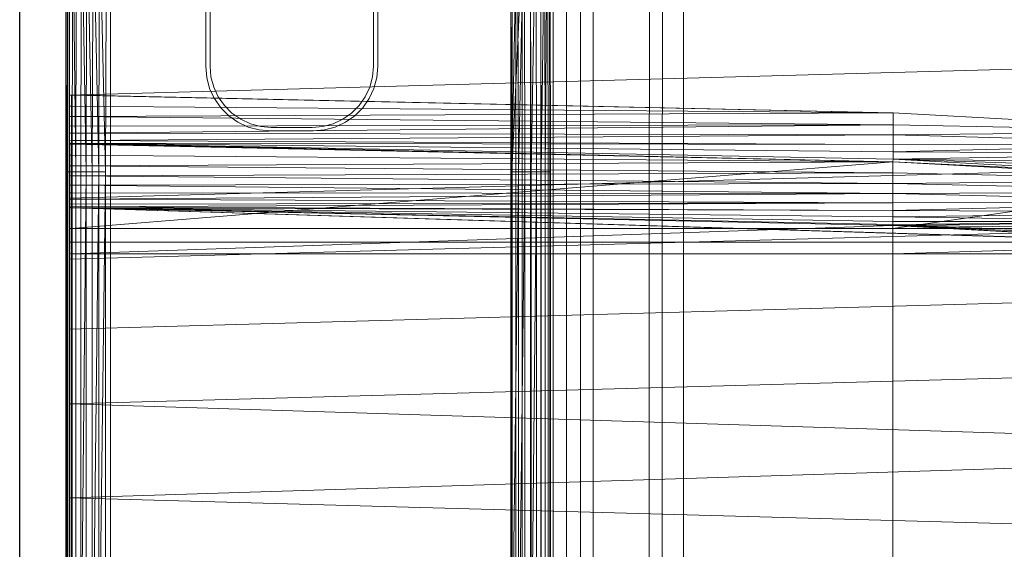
# Model space of a CAD drawing. Header units: metres. Extents: x 397.7 to 427.5, y 12.7 to 28.4.
# Tile 85 of 139: x 407.537 to 407.872, y 27.198 to 27.378. Entities that reach past the tile are written whole.
import ezdxf

# ---------------------------------------------------------------- set-up
doc = ezdxf.new("R2010")
doc.units = ezdxf.units.M
for name, color, linetype, lineweight in [('A-DETL-____-MBND', 7, 'Continuous', 18), ('A-WALL-____-MCUT', 7, 'Continuous', 25), ('A-WALL-____-OTLN', 7, 'Continuous', 25)]:
    doc.layers.add(name, color=color, linetype=linetype, lineweight=lineweight)

# ---------------------------------------------------------------- blocks, each defined once
blk = doc.blocks.new('Family - Evans P2-152743-05_CLI_AIGUA_P2')
at = {"layer": 'A-WALL-____-MCUT', "color": 253, "true_color": 0xaaaaaa}
blk.add_line((1.72, 0.09), (0, 0.09), dxfattribs=at)
at = {"layer": 'A-WALL-____-OTLN', "color": 253, "true_color": 0xaaaaaa}
blk.add_line((1.72, 0.09), (0, 0.09), dxfattribs=at)
blk = doc.blocks.new('Family - Inodor P2-153136-05_CLI_AIGUA_P2')
at = {"layer": 'A-DETL-____-MBND', "color": 253, "true_color": 0xaaaaaa}
for p, q in [((0.04914, 0.40281), (0.04914, 0.33079)), ((0.10482, 0.33079), (0.10482, 0.40281)), ((0.04768, 0.38917), (0.04768, 0.33073)), ((0.04914, 0.33079), (0.04914, 0.39144)), ((0.10482, 0.39149), (0.10482, 0.33079)), ((0.15386, 0.38923), (0.15191, 0.29485)), ((0.15191, 0.29485), (0.15386, 0.38923)), ((0.15419, 0.29485), (0.15386, 0.38923)), ((0.15419, 0.29485), (0.15386, 0.38923)), ((0.00036, 0.29485), (0.00056, 0.38826)), ((0.00036, 0.29485), (0.00056, 0.38826)), ((0.00056, 0.01465), (0.00056, 0.38826)), ((0.00056, 0.01465), (0.00056, 0.38826)), ((0.00076, 0.38826), (0.00056, 0.29485)), ((0.00076, 0.38826), (0.00056, 0.29485)), ((0.00056, 0.29485), (0.00056, 0.38826)), ((0.00056, 0.29485), (0.00056, 0.38826)), ((0.00076, 0.38826), (0.00056, 0.29485)), ((0.00136, 0.38826), (0.00116, 0.29485)), ((0.00136, 0.38826), (0.00116, 0.29485)), ((0.00136, 0.38826), (0.00116, 0.29485)), ((0.00233, 0.38826), (0.00213, 0.29485)), ((0.00233, 0.38826), (0.00213, 0.29485)), ((0.00213, 0.29485), (0.00233, 0.38826)), ((0.00345, 0.29485), (0.00233, 0.38826)), ((0.00345, 0.29485), (0.00233, 0.38826)), ((0.00365, 0.38826), (0.00345, 0.29485)), ((0.00365, 0.38826), (0.00345, 0.29485)), ((0.00365, 0.38826), (0.00345, 0.29485)), ((0.00528, 0.38826), (0.00508, 0.29485)), ((0.00528, 0.38826), (0.00508, 0.29485)), ((0.00508, 0.29485), (0.00528, 0.38826)), ((0.00696, 0.29485), (0.00528, 0.38826)), ((0.00696, 0.29485), (0.00528, 0.38826)), ((0.00716, 0.38826), (0.00696, 0.29485)), ((0.00716, 0.38826), (0.00696, 0.29485)), ((0.00696, 0.29485), (0.00716, 0.38826)), ((0.00904, 0.29485), (0.00716, 0.38826)), ((0.00904, 0.29485), (0.00716, 0.38826)), ((0.00924, 0.38826), (0.00904, 0.29485)), ((0.00924, 0.38826), (0.00904, 0.29485)), ((0.00904, 0.29485), (0.00924, 0.38826)), ((0.01126, 0.29485), (0.00924, 0.38826)), ((0.01126, 0.29485), (0.00924, 0.38826)), ((0.01146, 0.38826), (0.01126, 0.29485)), ((0.01146, 0.38826), (0.01126, 0.29485)), ((0.01126, 0.29485), (0.01146, 0.38826)), ((0.01354, 0.29485), (0.01146, 0.38826)), ((0.01354, 0.29485), (0.01146, 0.38826)), ((0.01354, 0.29485), (0.01146, 0.38826)), ((0.01354, 0.29485), (0.01394, 0.38899)), ((0.01394, 0.38899), (0.01354, 0.29485)), ((0.01394, 0.38899), (0.01354, 0.29485)), ((0.15191, 0.29485), (0.15151, 0.38899)), ((0.15151, 0.38899), (0.15191, 0.29485)), ((0.15191, 0.29485), (0.15151, 0.38899)), ((0.15621, 0.38826), (0.15191, 0.29485)), ((0.15621, 0.38826), (0.15419, 0.29485)), ((0.15621, 0.38826), (0.15419, 0.29485)), ((0.15419, 0.29485), (0.15621, 0.38826)), ((0.15641, 0.29485), (0.15621, 0.38826)), ((0.15641, 0.29485), (0.15621, 0.38826)), ((0.15641, 0.29485), (0.15621, 0.38826)), ((0.15849, 0.29485), (0.15829, 0.38826)), ((0.15829, 0.38826), (0.15849, 0.29485)), ((0.15849, 0.29485), (0.15829, 0.38826)), ((0.16017, 0.38826), (0.15849, 0.29485)), ((0.15849, 0.29485), (0.16017, 0.38826)), ((0.16037, 0.29485), (0.16017, 0.38826)), ((0.16037, 0.29485), (0.16017, 0.38826)), ((0.16037, 0.29485), (0.16017, 0.38826)), ((0.162, 0.29485), (0.1618, 0.38826)), ((0.1618, 0.38826), (0.162, 0.29485)), ((0.162, 0.29485), (0.1618, 0.38826)), ((0.16312, 0.38826), (0.162, 0.29485)), ((0.162, 0.29485), (0.16312, 0.38826)), ((0.16332, 0.29485), (0.16312, 0.38826)), ((0.16332, 0.29485), (0.16312, 0.38826)), ((0.16332, 0.29485), (0.16312, 0.38826)), ((0.16409, 0.38826), (0.16332, 0.29485)), ((0.16332, 0.29485), (0.16409, 0.38826)), ((0.16429, 0.29485), (0.16409, 0.38826)), ((0.16429, 0.29485), (0.16409, 0.38826)), ((0.16429, 0.29485), (0.16409, 0.38826)), ((0.16489, 0.29485), (0.16469, 0.38826)), ((0.16469, 0.38826), (0.16489, 0.29485)), ((0.16489, 0.29485), (0.16469, 0.38826)), ((0.16489, 0.38826), (0.16489, 0.01465)), ((0.16489, 0.38826), (0.16489, 0.01465)), ((0.16489, 0.38826), (0.16509, 0.29485)), ((0.16489, 0.38826), (0.16489, 0.29485)), ((0.16509, 0.29485), (0.16489, 0.38826)), ((0.16489, 0.29485), (0.16489, 0.38826)), ((0, 0.36417), (0, 0.03582)), ((0, 0.03582), (0, 0.36417)), ((0.00056, 0.36417), (0.00056, 0.03582)), ((0.00056, 0.03582), (0.00056, 0.36417)), ((0.17966, 0.04228), (0.17966, 0.3624)), ((0.15161, 0.36098), (0.15161, 0.0437)), ((0.15205, 0.361), (0.15205, 0.04368)), ((0.15334, 0.36106), (0.15334, 0.04361)), ((0.15546, 0.36117), (0.15546, 0.04351)), ((0.15833, 0.36132), (0.15833, 0.04336)), ((0.16188, 0.3615), (0.16187, 0.04318)), ((0.16598, 0.36171), (0.16598, 0.04297)), ((0.17052, 0.36194), (0.17052, 0.04274)), ((0.17536, 0.36218), (0.17536, 0.04249)), ((0.10628, 0.35813), (0.10628, 0.33073)), ((0.01521, 0.35403), (0.01521, 0.05064)), ((0.01521, 0.35403), (0.01521, 0.05064)), ((0.19876, 0.27623), (0.1988, 0.35316)), ((0.19876, 0.27623), (0.1988, 0.35316)), ((0.2032, 0.27623), (0.20325, 0.35289)), ((0.2032, 0.27623), (0.20325, 0.35289)), ((0.21044, 0.35245), (0.2104, 0.27622)), ((0.21044, 0.35245), (0.2104, 0.27622)), ((0.21044, 0.35245), (0.2104, 0.27622)), ((0.2104, 0.27622), (0.21044, 0.35245)), ((0.00127, 0.32087), (0.00127, 0.34776)), ((0.51095, 0.33495), (0.00127, 0.32087)), ((0.04768, 0.33073), (0.04801, 0.32692)), ((0.04914, 0.33079), (0.04946, 0.32716)), ((0.04946, 0.32716), (0.04914, 0.33079)), ((0.1045, 0.32716), (0.10482, 0.33079)), ((0.10482, 0.33079), (0.1045, 0.32716)), ((0.10595, 0.32692), (0.10628, 0.33073)), ((0.04801, 0.32692), (0.049, 0.32322)), ((0.04946, 0.32716), (0.0504, 0.32365)), ((0.0504, 0.32365), (0.04946, 0.32716)), ((0.10356, 0.32365), (0.1045, 0.32716)), ((0.1045, 0.32716), (0.10356, 0.32365)), ((0.10496, 0.32322), (0.10595, 0.32692)), ((0.049, 0.32322), (0.05033, 0.32038)), ((0.0504, 0.32365), (0.05194, 0.32035)), ((0.05194, 0.32035), (0.0504, 0.32365)), ((0.10202, 0.32035), (0.10356, 0.32365)), ((0.10356, 0.32365), (0.10202, 0.32035)), ((0.10334, 0.31974), (0.10496, 0.32322)), ((0.00127, 0.3209), (0.00127, 0.32102)), ((0.28182, 0.31489), (0.00127, 0.32102)), ((0.00192, 0.32088), (0.00127, 0.3209)), ((0.00127, 0.3209), (0.00192, 0.32088)), ((0.00127, 0.3209), (0.00127, 0.32089)), ((0.00192, 0.32088), (0.00127, 0.32089)), ((0.00127, 0.32089), (0.00192, 0.32088)), ((0.00127, 0.32089), (0.00127, 0.32088)), ((0.00192, 0.32088), (0.00127, 0.32088)), ((0.00192, 0.32088), (0.00127, 0.32088)), ((0.00127, 0.32088), (0.00127, 0.31714)), ((0.00127, 0.28584), (0.00127, 0.32087)), ((0.00192, 0.32088), (0.28182, 0.31489)), ((0.00192, 0.32088), (0.00192, 0.31713)), ((0.28182, 0.31489), (0.00192, 0.32088)), ((0.00192, 0.31713), (0.00192, 0.32088)), ((0.05033, 0.32038), (0.05048, 0.32006)), ((0.05048, 0.32006), (0.05062, 0.31974)), ((0.05062, 0.31974), (0.05282, 0.31661)), ((0.05194, 0.32035), (0.05403, 0.31737)), ((0.05403, 0.31737), (0.05194, 0.32035)), ((0.09993, 0.31737), (0.10202, 0.32035)), ((0.10202, 0.32035), (0.09993, 0.31737)), ((0.10114, 0.31661), (0.10334, 0.31974)), ((0.00192, 0.31713), (0.00127, 0.31714)), ((0.00127, 0.31714), (0.00192, 0.31713)), ((0.00127, 0.31714), (0.00127, 0.31713)), ((0.00192, 0.31713), (0.00127, 0.31713)), ((0.00127, 0.31713), (0.00192, 0.31713)), ((0.00127, 0.31713), (0.00127, 0.31712)), ((0.00192, 0.31713), (0.00127, 0.31712)), ((0.00192, 0.31713), (0.00127, 0.31712)), ((0.00127, 0.31712), (0.00127, 0.31371)), ((0.28182, 0.31489), (0.00192, 0.31713)), ((0.28182, 0.31489), (0.00192, 0.31713)), ((0.00192, 0.31371), (0.00192, 0.31713)), ((0.00192, 0.31713), (0.00192, 0.31371)), ((0.05282, 0.31661), (0.05553, 0.3139)), ((0.05403, 0.31737), (0.0566, 0.31479)), ((0.0566, 0.31479), (0.05403, 0.31737)), ((0.09736, 0.31479), (0.09993, 0.31737)), ((0.09993, 0.31737), (0.09736, 0.31479)), ((0.09843, 0.3139), (0.10114, 0.31661)), ((0.00192, 0.31371), (0.00127, 0.31371)), ((0.00127, 0.31371), (0.00192, 0.31371)), ((0.00127, 0.31371), (0.00127, 0.31371)), ((0.00192, 0.31371), (0.00127, 0.31371)), ((0.00192, 0.31371), (0.00127, 0.31371)), ((0.00127, 0.31371), (0.00127, 0.31044)), ((0.28182, 0.31489), (0.00192, 0.31371)), ((0.00192, 0.31371), (0.28182, 0.31489)), ((0.28181, 0.31079), (0.00192, 0.31371)), ((0.00192, 0.31371), (0.00192, 0.31043)), ((0.28181, 0.31079), (0.00192, 0.31371)), ((0.00192, 0.31043), (0.00192, 0.31371)), ((0.05553, 0.3139), (0.05867, 0.3117)), ((0.0566, 0.31479), (0.05958, 0.31271)), ((0.05958, 0.31271), (0.0566, 0.31479)), ((0.05958, 0.31271), (0.06288, 0.31117)), ((0.06288, 0.31117), (0.05958, 0.31271)), ((0.09108, 0.31117), (0.09438, 0.31271)), ((0.09438, 0.31271), (0.09108, 0.31117)), ((0.09438, 0.31271), (0.09736, 0.31479)), ((0.09736, 0.31479), (0.09438, 0.31271)), ((0.0953, 0.3117), (0.09843, 0.3139)), ((0.28181, 0.31079), (0.28182, 0.31489)), ((0.28181, 0.31079), (0.28182, 0.31489)), ((0.39671, 0.30854), (0.28182, 0.31489)), ((0.00192, 0.31043), (0.00127, 0.31044)), ((0.00192, 0.31043), (0.00127, 0.31044)), ((0.00127, 0.31044), (0.00127, 0.30801)), ((0.28181, 0.31079), (0.00192, 0.31043)), ((0.00192, 0.30799), (0.28181, 0.31079)), ((0.00192, 0.31043), (0.28181, 0.31079)), ((0.00192, 0.30799), (0.28181, 0.31079)), ((0.00192, 0.31043), (0.00192, 0.30799)), ((0.00192, 0.30799), (0.00192, 0.31043)), ((0.05867, 0.3117), (0.06214, 0.31008)), ((0.06214, 0.31008), (0.06584, 0.30909)), ((0.06288, 0.31117), (0.0664, 0.31023)), ((0.0664, 0.31023), (0.06288, 0.31117)), ((0.06584, 0.30909), (0.06966, 0.30876)), ((0.0664, 0.31023), (0.07002, 0.30991)), ((0.07002, 0.30991), (0.0664, 0.31023)), ((0.08431, 0.30876), (0.06966, 0.30876)), ((0.07002, 0.30991), (0.08394, 0.30991)), ((0.08394, 0.30991), (0.07002, 0.30991)), ((0.08394, 0.30991), (0.08757, 0.31023)), ((0.08757, 0.31023), (0.08394, 0.30991)), ((0.08431, 0.30876), (0.08812, 0.30909)), ((0.08757, 0.31023), (0.09108, 0.31117)), ((0.09108, 0.31117), (0.08757, 0.31023)), ((0.08812, 0.30909), (0.09182, 0.31008)), ((0.0953, 0.3117), (0.09182, 0.31008)), ((0.39671, 0.30854), (0.28181, 0.31079)), ((0.39671, 0.30854), (0.28181, 0.31079)), ((0.28181, 0.30737), (0.28181, 0.31079)), ((0.28181, 0.30737), (0.28181, 0.31079)), ((0.00192, 0.30799), (0.00127, 0.30801)), ((0.00192, 0.30799), (0.00127, 0.30801)), ((0.00127, 0.30801), (0.00127, 0.30557)), ((0.00192, 0.30554), (0.00127, 0.30557)), ((0.00192, 0.30554), (0.00127, 0.30557)), ((0.00127, 0.30557), (0.00127, 0.30457)), ((0.00192, 0.30799), (0.00192, 0.30554)), ((0.28181, 0.30737), (0.00192, 0.30799)), ((0.28181, 0.30737), (0.00192, 0.30799)), ((0.00192, 0.30554), (0.00192, 0.30799)), ((0.28181, 0.30737), (0.00192, 0.30554)), ((0.00192, 0.30554), (0.28181, 0.30737)), ((0.00192, 0.30554), (0.00192, 0.30454)), ((0.28181, 0.30409), (0.00192, 0.30554)), ((0.28181, 0.30409), (0.00192, 0.30554)), ((0.00192, 0.30454), (0.00192, 0.30554)), ((0.39671, 0.30854), (0.28181, 0.30737)), ((0.28181, 0.30737), (0.39671, 0.30854)), ((0.3967, 0.30444), (0.28181, 0.30737)), ((0.28181, 0.30409), (0.28181, 0.30737)), ((0.3967, 0.30444), (0.28181, 0.30737)), ((0.28181, 0.30409), (0.28181, 0.30737)), ((0.00192, 0.30454), (0.00127, 0.30457)), ((0.00127, 0.30457), (0.00192, 0.30454)), ((0.00127, 0.30457), (0.00127, 0.30446)), ((0.00192, 0.30454), (0.00127, 0.30446)), ((0.00192, 0.30454), (0.00127, 0.30446)), ((0.00127, 0.30446), (0.00127, 0.27556)), ((0.00127, 0.30433), (0.00127, 0.30443)), ((0.28176, 0.29829), (0.00127, 0.30443)), ((0.00127, 0.30433), (0.00187, 0.30429)), ((0.00127, 0.30433), (0.00127, 0.30431)), ((0.00187, 0.30429), (0.00127, 0.30433)), ((0.00187, 0.30429), (0.00127, 0.30431)), ((0.00127, 0.30431), (0.00187, 0.30429)), ((0.00127, 0.30431), (0.00127, 0.3043)), ((0.00187, 0.30429), (0.00127, 0.3043)), ((0.00127, 0.3043), (0.00187, 0.30429)), ((0.00127, 0.3043), (0.00127, 0.30429)), ((0.00187, 0.30429), (0.00127, 0.30429)), ((0.00187, 0.30429), (0.00127, 0.30429)), ((0.00127, 0.30429), (0.00127, 0.30053)), ((0.00186, 0.27553), (0.00192, 0.30454)), ((0.00192, 0.30454), (0.00186, 0.27553)), ((0.00187, 0.30429), (0.28176, 0.29829)), ((0.00187, 0.30429), (0.00187, 0.30052)), ((0.28176, 0.29829), (0.00187, 0.30429)), ((0.00187, 0.30052), (0.00187, 0.30429)), ((0.28181, 0.30409), (0.00192, 0.30454)), ((0.28181, 0.30409), (0.00192, 0.30454)), ((0.28181, 0.30165), (0.00192, 0.30454)), ((0.28181, 0.30165), (0.00192, 0.30454)), ((0.28181, 0.2992), (0.00192, 0.30454)), ((0.28181, 0.2992), (0.00192, 0.30454)), ((0.28175, 0.2982), (0.00192, 0.30454)), ((0.28175, 0.2982), (0.00192, 0.30454)), ((0.3967, 0.30444), (0.28181, 0.30409)), ((0.28181, 0.30165), (0.3967, 0.30444)), ((0.28181, 0.30409), (0.3967, 0.30444)), ((0.28181, 0.30165), (0.3967, 0.30444)), ((0.28181, 0.30409), (0.28181, 0.30165)), ((0.28181, 0.30165), (0.28181, 0.30409)), ((0.00187, 0.30052), (0.00127, 0.30053)), ((0.00127, 0.30053), (0.00187, 0.30052)), ((0.00127, 0.30053), (0.00127, 0.30052)), ((0.00187, 0.30052), (0.00127, 0.30052)), ((0.00187, 0.30052), (0.00127, 0.30052)), ((0.00127, 0.30052), (0.00127, 0.29687)), ((0.51095, 0.29991), (0.00127, 0.28584)), ((0.28176, 0.29829), (0.00187, 0.30052)), ((0.00187, 0.30052), (0.00187, 0.29687)), ((0.28176, 0.29829), (0.00187, 0.30052)), ((0.00187, 0.29687), (0.00187, 0.30052)), ((0.28181, 0.2992), (0.28175, 0.2982)), ((0.28175, 0.2982), (0.28181, 0.2992)), ((0.28181, 0.30165), (0.28181, 0.2992)), ((0.3967, 0.30102), (0.28181, 0.30165)), ((0.3967, 0.30102), (0.28181, 0.30165)), ((0.28181, 0.2992), (0.28181, 0.30165)), ((0.3967, 0.30102), (0.28181, 0.2992)), ((0.28181, 0.2992), (0.3967, 0.30102)), ((0.3967, 0.29774), (0.28181, 0.2992)), ((0.3967, 0.29285), (0.28181, 0.2992)), ((0.3967, 0.29774), (0.28181, 0.2992)), ((0.3967, 0.29531), (0.28181, 0.2992)), ((0.3967, 0.29531), (0.28181, 0.2992)), ((0.3967, 0.29285), (0.28181, 0.2992)), ((0.00187, 0.29687), (0.00127, 0.29687)), ((0.00127, 0.29687), (0.00187, 0.29687)), ((0.00127, 0.29687), (0.00127, 0.29686)), ((0.00187, 0.29687), (0.00127, 0.29686)), ((0.00127, 0.29686), (0.00187, 0.29687)), ((0.00187, 0.29687), (0.00127, 0.29686)), ((0.00187, 0.29687), (0.00127, 0.29686)), ((0.00127, 0.29686), (0.00127, 0.29686)), ((0.00127, 0.29686), (0.00127, 0.29344)), ((0.28175, 0.2982), (0.00186, 0.27553)), ((0.00186, 0.27553), (0.28175, 0.2982)), ((0.28176, 0.29829), (0.00187, 0.29687)), ((0.00187, 0.29687), (0.28176, 0.29829)), ((0.28176, 0.29452), (0.00187, 0.29687)), ((0.28176, 0.29452), (0.00187, 0.29687)), ((0.00187, 0.29343), (0.00187, 0.29687)), ((0.00187, 0.29687), (0.00187, 0.29343)), ((0.3967, 0.29285), (0.28175, 0.2982)), ((0.3967, 0.29285), (0.28175, 0.2982)), ((0.39665, 0.29185), (0.28175, 0.2982)), ((0.39665, 0.29185), (0.28175, 0.2982)), ((0.28176, 0.27553), (0.28175, 0.2982)), ((0.28176, 0.27553), (0.28175, 0.2982)), ((0.28176, 0.29452), (0.28176, 0.29829)), ((0.39665, 0.29195), (0.28176, 0.29829)), ((0.28176, 0.29452), (0.28176, 0.29829)), ((0.00056, 0.29485), (0.00036, 0.29485)), ((0.00036, 0.10805), (0.00036, 0.29485)), ((0.00056, 0.29485), (0.00036, 0.29485)), ((0.00056, 0.29485), (0.00036, 0.29485)), ((0.00036, 0.10805), (0.00036, 0.29485)), ((0.00116, 0.29485), (0.00056, 0.29485)), ((0.00056, 0.10805), (0.00056, 0.29485)), ((0.00116, 0.29485), (0.00056, 0.29485)), ((0.00056, 0.29485), (0.00056, 0.10805)), ((0.00116, 0.29485), (0.00056, 0.29485)), ((0.00056, 0.10805), (0.00056, 0.29485)), ((0.00213, 0.29485), (0.00116, 0.29485)), ((0.00116, 0.10805), (0.00116, 0.29485)), ((0.00213, 0.29485), (0.00116, 0.29485)), ((0.00116, 0.29485), (0.00116, 0.10805)), ((0.00213, 0.29485), (0.00116, 0.29485)), ((0.00116, 0.10805), (0.00116, 0.29485)), ((0.00187, 0.29343), (0.00127, 0.29344)), ((0.00127, 0.29344), (0.00187, 0.29343)), ((0.00127, 0.29344), (0.00127, 0.29343)), ((0.00187, 0.29343), (0.00127, 0.29343)), ((0.00127, 0.29343), (0.00187, 0.29343)), ((0.00127, 0.29343), (0.00127, 0.29343)), ((0.00187, 0.29343), (0.00127, 0.29343)), ((0.00187, 0.29343), (0.00127, 0.29343)), ((0.00127, 0.29343), (0.00127, 0.29034)), ((0.28176, 0.29452), (0.00187, 0.29343)), ((0.00187, 0.29343), (0.28176, 0.29452)), ((0.28176, 0.29086), (0.00187, 0.29343)), ((0.00187, 0.29343), (0.00187, 0.29033)), ((0.28176, 0.29086), (0.00187, 0.29343)), ((0.00187, 0.29033), (0.00187, 0.29343)), ((0.00345, 0.29485), (0.00213, 0.29485)), ((0.00213, 0.10805), (0.00213, 0.29485)), ((0.00345, 0.29485), (0.00213, 0.29485)), ((0.00213, 0.29485), (0.00213, 0.10805)), ((0.00345, 0.29485), (0.00213, 0.29485)), ((0.00213, 0.10805), (0.00213, 0.29485)), ((0.00345, 0.10805), (0.00345, 0.29485)), ((0.00508, 0.29485), (0.00345, 0.29485)), ((0.00345, 0.29485), (0.00345, 0.10805)), ((0.00508, 0.29485), (0.00345, 0.29485)), ((0.00345, 0.10805), (0.00345, 0.29485)), ((0.00508, 0.10805), (0.00508, 0.29485)), ((0.00696, 0.29485), (0.00508, 0.29485)), ((0.00508, 0.29485), (0.00508, 0.10805)), ((0.00696, 0.29485), (0.00508, 0.10805)), ((0.00696, 0.29485), (0.00508, 0.29485)), ((0.00508, 0.10805), (0.00508, 0.29485)), ((0.00508, 0.10805), (0.00696, 0.29485)), ((0.00696, 0.10805), (0.00696, 0.29485)), ((0.00904, 0.29485), (0.00696, 0.29485)), ((0.00904, 0.29485), (0.00696, 0.29485)), ((0.00696, 0.10805), (0.00696, 0.29485)), ((0.00696, 0.10805), (0.00696, 0.29485)), ((0.00904, 0.10805), (0.00904, 0.29485)), ((0.01126, 0.29485), (0.00904, 0.29485)), ((0.00904, 0.29485), (0.00904, 0.10805)), ((0.01126, 0.29485), (0.00904, 0.10805)), ((0.01126, 0.29485), (0.00904, 0.29485)), ((0.00904, 0.10805), (0.00904, 0.29485)), ((0.00904, 0.10805), (0.01126, 0.29485)), ((0.01126, 0.10805), (0.01126, 0.29485)), ((0.01354, 0.29485), (0.01126, 0.29485)), ((0.01354, 0.29485), (0.01126, 0.10805)), ((0.01354, 0.29485), (0.01126, 0.29485)), ((0.01126, 0.10805), (0.01126, 0.29485)), ((0.01126, 0.10805), (0.01126, 0.29485)), ((0.01126, 0.10805), (0.01354, 0.29485)), ((0.01354, 0.10805), (0.01354, 0.29485)), ((0.01354, 0.29485), (0.01354, 0.10805)), ((0.01354, 0.10805), (0.01354, 0.29485)), ((0.15191, 0.10805), (0.15191, 0.29485)), ((0.15191, 0.29485), (0.15191, 0.10805)), ((0.15419, 0.29485), (0.15191, 0.29485)), ((0.15419, 0.29485), (0.15191, 0.10805)), ((0.15419, 0.29485), (0.15191, 0.29485)), ((0.15191, 0.10805), (0.15191, 0.29485)), ((0.15191, 0.10805), (0.15419, 0.29485)), ((0.15419, 0.10805), (0.15419, 0.29485)), ((0.15641, 0.29485), (0.15419, 0.29485)), ((0.15641, 0.29485), (0.15419, 0.10805)), ((0.15641, 0.29485), (0.15419, 0.29485)), ((0.15419, 0.10805), (0.15419, 0.29485)), ((0.15419, 0.10805), (0.15419, 0.29485)), ((0.15419, 0.10805), (0.15641, 0.29485)), ((0.15641, 0.10805), (0.15641, 0.29485)), ((0.15641, 0.29485), (0.15849, 0.29485)), ((0.15849, 0.29485), (0.15641, 0.29485)), ((0.15641, 0.10805), (0.15641, 0.29485)), ((0.15641, 0.10805), (0.15641, 0.29485)), ((0.15849, 0.10805), (0.15849, 0.29485)), ((0.16037, 0.29485), (0.15849, 0.29485)), ((0.15849, 0.29485), (0.15849, 0.10805)), ((0.16037, 0.29485), (0.15849, 0.10805)), ((0.16037, 0.29485), (0.15849, 0.29485)), ((0.15849, 0.10805), (0.15849, 0.29485)), ((0.15849, 0.10805), (0.16037, 0.29485)), ((0.16037, 0.10805), (0.16037, 0.29485)), ((0.16037, 0.29485), (0.162, 0.29485)), ((0.162, 0.29485), (0.16037, 0.29485)), ((0.16037, 0.10805), (0.16037, 0.29485)), ((0.16037, 0.10805), (0.16037, 0.29485)), ((0.16332, 0.29485), (0.162, 0.29485)), ((0.162, 0.10805), (0.162, 0.29485)), ((0.16332, 0.29485), (0.162, 0.29485)), ((0.162, 0.29485), (0.162, 0.10805)), ((0.16332, 0.29485), (0.162, 0.29485)), ((0.162, 0.10805), (0.162, 0.29485)), ((0.16429, 0.29485), (0.16332, 0.29485)), ((0.16332, 0.10805), (0.16332, 0.29485)), ((0.16429, 0.29485), (0.16332, 0.29485)), ((0.16332, 0.29485), (0.16332, 0.10805)), ((0.16429, 0.29485), (0.16332, 0.29485)), ((0.16332, 0.10805), (0.16332, 0.29485)), ((0.16489, 0.29485), (0.16429, 0.29485)), ((0.16429, 0.10805), (0.16429, 0.29485)), ((0.16429, 0.29485), (0.16489, 0.29485)), ((0.16429, 0.29485), (0.16429, 0.10805)), ((0.16489, 0.29485), (0.16429, 0.29485)), ((0.16429, 0.10805), (0.16429, 0.29485)), ((0.16509, 0.29485), (0.16489, 0.29485)), ((0.16489, 0.10805), (0.16489, 0.29485)), ((0.16509, 0.29485), (0.16489, 0.29485)), ((0.16489, 0.29485), (0.16489, 0.10805)), ((0.16509, 0.29485), (0.16489, 0.29485)), ((0.16489, 0.10805), (0.16489, 0.29485)), ((0.16509, 0.29485), (0.16509, 0.10805)), ((0.16509, 0.29485), (0.16509, 0.10805)), ((0.39665, 0.29195), (0.28176, 0.29452)), ((0.28176, 0.29086), (0.28176, 0.29452)), ((0.39665, 0.29195), (0.28176, 0.29452)), ((0.28176, 0.29086), (0.28176, 0.29452)), ((0.39665, 0.29195), (0.28176, 0.29086)), ((0.28176, 0.29086), (0.39665, 0.29195)), ((0.39665, 0.29185), (0.28176, 0.27553)), ((0.28176, 0.27553), (0.39665, 0.29185)), ((0.00187, 0.29033), (0.00127, 0.29034)), ((0.00127, 0.29034), (0.00187, 0.29033)), ((0.00187, 0.29033), (0.00127, 0.29034)), ((0.00187, 0.29033), (0.00127, 0.29034)), ((0.00127, 0.29034), (0.00127, 0.28767)), ((0.28176, 0.29086), (0.00187, 0.29033)), ((0.00187, 0.29033), (0.28176, 0.29086)), ((0.00187, 0.29033), (0.00187, 0.28766)), ((0.28176, 0.28743), (0.00187, 0.29033)), ((0.28176, 0.28743), (0.00187, 0.29033)), ((0.00187, 0.28766), (0.00187, 0.29033)), ((0.39665, 0.28818), (0.28176, 0.29086)), ((0.28176, 0.28743), (0.28176, 0.29086)), ((0.39665, 0.28818), (0.28176, 0.29086)), ((0.28176, 0.28743), (0.28176, 0.29086)), ((0.00187, 0.28766), (0.00127, 0.28767)), ((0.00187, 0.28766), (0.00127, 0.28767)), ((0.00127, 0.28767), (0.00127, 0.28551)), ((0.00127, 0.26508), (0.00127, 0.28584)), ((0.00187, 0.28548), (0.00127, 0.28551)), ((0.00187, 0.28548), (0.00127, 0.28551)), ((0.00127, 0.28551), (0.00127, 0.28391)), ((0.00187, 0.28766), (0.00187, 0.28548)), ((0.28176, 0.28743), (0.00187, 0.28766)), ((0.28176, 0.28743), (0.00187, 0.28766)), ((0.00187, 0.28548), (0.00187, 0.28766)), ((0.28176, 0.28743), (0.00187, 0.28548)), ((0.00187, 0.28548), (0.28176, 0.28743)), ((0.00187, 0.28548), (0.00187, 0.28388)), ((0.28176, 0.28433), (0.00187, 0.28548)), ((0.28176, 0.28433), (0.00187, 0.28548)), ((0.00187, 0.28388), (0.00187, 0.28548)), ((0.39665, 0.28818), (0.28176, 0.28743)), ((0.28176, 0.28743), (0.39665, 0.28818)), ((0.39665, 0.28452), (0.28176, 0.28743)), ((0.28176, 0.28433), (0.28176, 0.28743)), ((0.39665, 0.28452), (0.28176, 0.28743)), ((0.28176, 0.28433), (0.28176, 0.28743)), ((0.00187, 0.28388), (0.00127, 0.28391)), ((0.00187, 0.28388), (0.00127, 0.28391)), ((0.00127, 0.28391), (0.00127, 0.28293)), ((0.00187, 0.2829), (0.00127, 0.28293)), ((0.00187, 0.2829), (0.00127, 0.28293)), ((0.00127, 0.28293), (0.00127, 0.28262)), ((0.00127, 0.28262), (0.00187, 0.28259)), ((0.00127, 0.28262), (0.00127, 0.28257)), ((0.00187, 0.28259), (0.00127, 0.28262)), ((0.00127, 0.11722), (0.00127, 0.28262)), ((0.00187, 0.28259), (0.00127, 0.28262)), ((0.00187, 0.28259), (0.00127, 0.28257)), ((0.00187, 0.28259), (0.00127, 0.28257)), ((0.00127, 0.28257), (0.00127, 0.26701)), ((0.00186, 0.26697), (0.00187, 0.28259)), ((0.00187, 0.28259), (0.00186, 0.26697)), ((0.28176, 0.28433), (0.00187, 0.28388)), ((0.00187, 0.2829), (0.28176, 0.28433)), ((0.00187, 0.28388), (0.28176, 0.28433)), ((0.00187, 0.2829), (0.28176, 0.28433)), ((0.00187, 0.28388), (0.00187, 0.2829)), ((0.00187, 0.2829), (0.00187, 0.28388)), ((0.00187, 0.2829), (0.00187, 0.28259)), ((0.28176, 0.28165), (0.00187, 0.2829)), ((0.28176, 0.28165), (0.00187, 0.2829)), ((0.00187, 0.28259), (0.00187, 0.2829)), ((0.51154, 0.26697), (0.00187, 0.28259)), ((0.28176, 0.27659), (0.00187, 0.28259)), ((0.28176, 0.27659), (0.00187, 0.28259)), ((0.52327, 0.26645), (0.00187, 0.28259)), ((0.51154, 0.26697), (0.00187, 0.28259)), ((0.00187, 0.28259), (0.28176, 0.27659)), ((0.28176, 0.28165), (0.00187, 0.28259)), ((0.28176, 0.28165), (0.00187, 0.28259)), ((0.28176, 0.27948), (0.00187, 0.28259)), ((0.28176, 0.27948), (0.00187, 0.28259)), ((0.28176, 0.27788), (0.00187, 0.28259)), ((0.28176, 0.27788), (0.00187, 0.28259)), ((0.28176, 0.2769), (0.00187, 0.28259)), ((0.28176, 0.2769), (0.00187, 0.28259)), ((0.28176, 0.27659), (0.00187, 0.28259)), ((0.39665, 0.28452), (0.28176, 0.28433)), ((0.28176, 0.28165), (0.39665, 0.28452)), ((0.28176, 0.28433), (0.39665, 0.28452)), ((0.28176, 0.28165), (0.39665, 0.28452)), ((0.28176, 0.28165), (0.28176, 0.28433)), ((0.28176, 0.28165), (0.28176, 0.28433)), ((0.51095, 0.27916), (0.00127, 0.26508)), ((0.39665, 0.28109), (0.28176, 0.28165)), ((0.28176, 0.28165), (0.28176, 0.27948)), ((0.39665, 0.28109), (0.28176, 0.28165)), ((0.28176, 0.27948), (0.28176, 0.28165)), ((0.39665, 0.28109), (0.28176, 0.27948)), ((0.28176, 0.27948), (0.39665, 0.28109)), ((0.28176, 0.27948), (0.28176, 0.27788)), ((0.39665, 0.27799), (0.28176, 0.27948)), ((0.39665, 0.27799), (0.28176, 0.27948)), ((0.28176, 0.27788), (0.28176, 0.27948)), ((0.00186, 0.27553), (0.00127, 0.27556)), ((0.00127, 0.27556), (0.00186, 0.27553)), ((0.00127, 0.27556), (0.00127, 0.27555)), ((0.00186, 0.27553), (0.00127, 0.27555)), ((0.00127, 0.27555), (0.00186, 0.27553)), ((0.00127, 0.27555), (0.00127, 0.27553)), ((0.00186, 0.27553), (0.00127, 0.27553)), ((0.00186, 0.27553), (0.00127, 0.27553)), ((0.00127, 0.27553), (0.00127, 0.27088)), ((0.28176, 0.27659), (0.00186, 0.26697)), ((0.00186, 0.26697), (0.28176, 0.27659)), ((0.28176, 0.27553), (0.00186, 0.27553)), ((0.00186, 0.27553), (0.00186, 0.27086)), ((0.28176, 0.27553), (0.00186, 0.27553)), ((0.00186, 0.27086), (0.00186, 0.27553)), ((0.19876, 0.12377), (0.19876, 0.27623)), ((0.19876, 0.12377), (0.19876, 0.27623)), ((0.2032, 0.12377), (0.2032, 0.27623)), ((0.2032, 0.12377), (0.2032, 0.27623)), ((0.2104, 0.27622), (0.2104, 0.12377)), ((0.2104, 0.27622), (0.2104, 0.12377)), ((0.2104, 0.27622), (0.2104, 0.12377)), ((0.2104, 0.12377), (0.2104, 0.27622)), ((0.39665, 0.27799), (0.28176, 0.27788)), ((0.28176, 0.2769), (0.39665, 0.27799)), ((0.28176, 0.27788), (0.39665, 0.27799)), ((0.28176, 0.27659), (0.39665, 0.27799)), ((0.28176, 0.2769), (0.39665, 0.27799)), ((0.28176, 0.27659), (0.39665, 0.27799)), ((0.28176, 0.27788), (0.28176, 0.2769)), ((0.28176, 0.2769), (0.28176, 0.27788)), ((0.28176, 0.2769), (0.28176, 0.27659)), ((0.28176, 0.27659), (0.28176, 0.2769)), ((0.51154, 0.26697), (0.28176, 0.27659)), ((0.51154, 0.26697), (0.28176, 0.27659)), ((0.39665, 0.27024), (0.28176, 0.27659)), ((0.39665, 0.27024), (0.28176, 0.27659)), ((0.28176, 0.26697), (0.28176, 0.27659)), ((0.28176, 0.26697), (0.28176, 0.27659)), ((0.28176, 0.27659), (0.39665, 0.27024)), ((0.39665, 0.27531), (0.28176, 0.27659)), ((0.39665, 0.27531), (0.28176, 0.27659)), ((0.39665, 0.27314), (0.28176, 0.27659)), ((0.39665, 0.27314), (0.28176, 0.27659)), ((0.39665, 0.27154), (0.28176, 0.27659)), ((0.39665, 0.27154), (0.28176, 0.27659)), ((0.39665, 0.27056), (0.28176, 0.27659)), ((0.39665, 0.27056), (0.28176, 0.27659)), ((0.39665, 0.27024), (0.28176, 0.27659)), ((0.39665, 0.27553), (0.28176, 0.27553)), ((0.28176, 0.27553), (0.28176, 0.27086)), ((0.39665, 0.27553), (0.28176, 0.27553)), ((0.28176, 0.27086), (0.28176, 0.27553)), ((0.00186, 0.27086), (0.00127, 0.27088)), ((0.00186, 0.27086), (0.00127, 0.27088)), ((0.00127, 0.27088), (0.00127, 0.267)), ((0.00186, 0.27086), (0.00186, 0.26697)), ((0.00186, 0.27086), (0.28176, 0.27086)), ((0.28176, 0.27086), (0.00186, 0.27086)), ((0.00186, 0.27086), (0.00186, 0.26697)), ((0.28176, 0.27086), (0.39665, 0.27086)), ((0.28176, 0.27086), (0.28176, 0.26697)), ((0.39665, 0.27086), (0.28176, 0.27086)), ((0.28176, 0.27086), (0.28176, 0.26697)), ((0.39665, 0.27024), (0.28176, 0.26697)), ((0.28176, 0.26697), (0.39665, 0.27024)), ((0.00186, 0.26697), (0.00127, 0.26701)), ((0.00127, 0.13284), (0.00127, 0.26701)), ((0.00186, 0.26697), (0.00127, 0.26701)), ((0.00186, 0.26697), (0.00127, 0.267)), ((0.00186, 0.26697), (0.00127, 0.267)), ((0.00127, 0.267), (0.00127, 0.13339)), ((0.00127, 0.24131), (0.00127, 0.26508)), ((0.28176, 0.26697), (0.00186, 0.26697)), ((0.00186, 0.13288), (0.00186, 0.26697)), ((0.00186, 0.13288), (0.00186, 0.26697)), ((0.28176, 0.26697), (0.00186, 0.26697)), ((0.00186, 0.26697), (0.00186, 0.13288)), ((0.28176, 0.26697), (0.00186, 0.26697)), ((0.28176, 0.26697), (0.00186, 0.26697)), ((0.00186, 0.13288), (0.00186, 0.26697)), ((0.28176, 0.26697), (0.39665, 0.26697)), ((0.28176, 0.13288), (0.28176, 0.26697)), ((0.28176, 0.13288), (0.28176, 0.26697)), ((0.39665, 0.26697), (0.28176, 0.26697)), ((0.39665, 0.26697), (0.28176, 0.26697)), ((0.28176, 0.26697), (0.28176, 0.13288)), ((0.39665, 0.26697), (0.28176, 0.26697)), ((0.28176, 0.13288), (0.28176, 0.26697)), ((0.51095, 0.25539), (0.00127, 0.24131)), ((0.00127, 0.2159), (0.00127, 0.24131)), ((0.51095, 0.22997), (0.00127, 0.2159)), ((0.51095, 0.19991), (0.00127, 0.2159)), ((0.00127, 0.18393), (0.00127, 0.2159)), ((0.51095, 0.19991), (0.00127, 0.18393)), ((0.51095, 0.16986), (0.00127, 0.18393)), ((0.00127, 0.15852), (0.00127, 0.18393))]:
    blk.add_line(p, q, dxfattribs=at)
blk = doc.blocks.new('LONDR55-XX_ZZ-ARQ-CAA-M3D-Londres55_ifc-1-05_CLI_AIGUA_P2')
at = {"layer": 'A-DETL-____-MBND', "color": 253, "lineweight": 18, "true_color": 0xaaaaaa}
blk.add_blockref('Family - Inodor P2-153136-05_CLI_AIGUA_P2', (407.55268, 27.03126), dxfattribs=at)
at = {"layer": 'A-WALL-____-OTLN', "color": 253, "lineweight": 18, "true_color": 0xaaaaaa, "rotation": 270}
blk.add_blockref('Family - Evans P2-152743-05_CLI_AIGUA_P2', (407.44698, 27.64946), dxfattribs=at)

msp = doc.modelspace()

# ---------------------------------------------------------------- block references
at = {"lineweight": 5}
msp.add_blockref('LONDR55-XX_ZZ-ARQ-CAA-M3D-Londres55_ifc-1-05_CLI_AIGUA_P2', (0, 0), dxfattribs=at)

doc.saveas('drawing.dxf')
